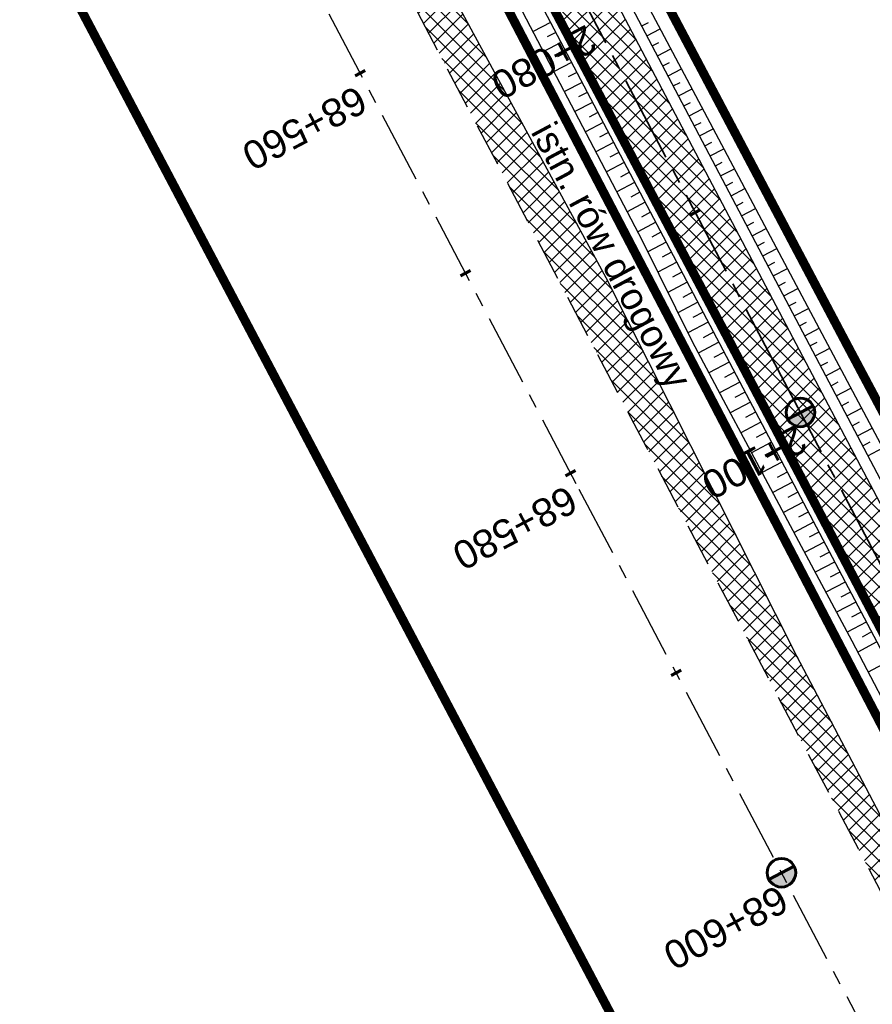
# Model space of a CAD drawing. Header units: metres. Extents: x 7529682 to 7533751, y 5721195 to 5727842.
# Tile 114 of 210: x 7530661 to 7530699, y 5725917 to 5725960. Entities that reach past the tile are written whole.
import ezdxf

# ---------------------------------------------------------------- set-up
doc = ezdxf.new("R2010")
doc.units = ezdxf.units.M
for name, pattern in [('817-dzialki-09-05-04$0$HIDDEN', [0.375, 0.25, -0.125]), ('ACAD_ISO05W100', [33, 24, -3, 0, -3, 0, -3]), ('CENTER', [50.8, 31.75, -6.35, 6.35, -6.35]), ('CENTER2', [28.575, 19.05, -3.175, 3.175, -3.175]), ('HIDDEN', [9.525, 6.35, -3.175])]:
    doc.linetypes.add(name, pattern=pattern)
for name, color, linetype in [('C-DROGI-SYTUACJA', 7, 'Continuous'), ('C-DROGI-SYTUACJA-ETYKIETY', 7, 'Continuous'), ('D-hatch-pobocza', 131, 'Continuous'), ('D-pobocza', 60, 'Continuous'), ('D-rowy', 160, 'Continuous'), ('D-skarpa', 2, 'Continuous'), ('D-skarpa-kreskowanie', 2, 'Continuous')]:
    doc.layers.add(name, color=color, linetype=linetype)
for name, color, linetype, lineweight, true_color in [('D-ewidencja-numery', 7, 'Continuous', 50, 0x40ff00), ('D-hatch-ciag-pieszo-rowerowy', 7, 'Continuous', 13, 0xff9f80), ('D-LR-etap-III', 7, '817-dzialki-09-05-04$0$HIDDEN', 50, 0x00008f)]:
    doc.layers.add(name, color=color, linetype=linetype, lineweight=lineweight, true_color=true_color)
for name, color, linetype, lineweight in [('D-krawędzie', 3, 'Continuous', 30), ('D-obrzeża', 2, 'Continuous', 30), ('D-opisy', 2, 'Continuous', 30), ('D-oś', 10, 'CENTER', 30), ('D-pas-drogowy', 7, 'ACAD_ISO05W100', 50)]:
    doc.layers.add(name, color=color, linetype=linetype, lineweight=lineweight)
doc.layers.add('poprzeczki', color=7, linetype='Continuous', true_color=0x0000c7)
doc.styles.get("Standard").update_dxf_attribs({"font": 'arial.ttf'})
pattern_1 = [(45, (0, 0), (-0.33675960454, 0.33675960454), []), (135, (0, 0), (-0.33675960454, -0.33675960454), [])]

# ---------------------------------------------------------------- blocks, each defined once
blk = doc.blocks.new('kilometraz')
at = {"linetype": 'ByBlock', "lineweight": -2}
blk.add_hatch(color=0, dxfattribs=at).paths.add_polyline_path([(0, -0.28125, 0.41421356), (0.28125, 0, 0.41421356), (0, 0.28125)])
at = {"color": 0, "linetype": 'ByBlock', "lineweight": -2}
blk.add_line((0, 0.28125), (0, -0.28125), dxfattribs=at)
blk.add_circle((0, 0), 0.28125, dxfattribs=at)
blk = doc.blocks.new('AeccTickLine')
at = {"color": 0, "linetype": 'ByBlock', "lineweight": -2}
blk.add_line((0, 1), (0, -1), dxfattribs=at)

msp = doc.modelspace()

# ---------------------------------------------------------------- hatches: boundary and pattern name
at = {"layer": 'D-hatch-ciag-pieszo-rowerowy'}
h = msp.add_hatch(dxfattribs=at)
h.set_pattern_fill('ANSI37', color=256, scale=0.15, style=0)
h.set_pattern_definition(pattern_1)
h.paths.add_polyline_path([(7530664.91, 5726005.014, 0.00515), (7530662.075, 5726010.504), (7530653.608, 5726026.493, -0.00515), (7530650.772, 5726031.983), (7530649.253, 5726035.002), (7530648.136, 5726034.44), (7530649.656, 5726031.421, 0.00515), (7530652.491, 5726025.931), (7530660.958, 5726009.942, -0.00515), (7530663.794, 5726004.452), (7530666.938, 5725998.206), (7530691.541, 5725951.45), (7530692.657, 5725952.013), (7530668.046, 5725998.784)])
h.paths.add_polyline_path([(7530663.794, 5726004.452, 0.00515), (7530660.958, 5726009.942), (7530652.491, 5726025.931, -0.00515), (7530649.656, 5726031.421), (7530648.136, 5726034.44), (7530647.02, 5726033.878), (7530648.54, 5726030.859, 0.00515), (7530651.375, 5726025.369), (7530659.842, 5726009.38, -0.00515), (7530662.677, 5726003.89), (7530665.83, 5725997.628), (7530690.425, 5725950.887), (7530691.541, 5725951.45), (7530666.938, 5725998.206)])
h = msp.add_hatch(dxfattribs=at)
h.set_pattern_fill('ANSI37', color=256, scale=0.15, style=0)
h.set_pattern_definition(pattern_1)
h.paths.add_polyline_path([(7530714.412, 5725910.765), (7530696.206, 5725945.269), (7530692.657, 5725952.013), (7530691.541, 5725951.45), (7530695.1, 5725944.687), (7530713.306, 5725910.181), (7530731.225, 5725876.244), (7530749.941, 5725840.801), (7530759.629, 5725822.461), (7530760.738, 5725823.038), (7530751.046, 5725841.385), (7530732.331, 5725876.827)])
h.paths.add_polyline_path([(7530713.306, 5725910.181), (7530695.1, 5725944.687), (7530691.541, 5725951.45), (7530690.425, 5725950.887), (7530693.994, 5725944.104), (7530712.201, 5725909.598), (7530730.12, 5725875.66), (7530748.836, 5725840.217), (7530758.52, 5725821.884), (7530759.629, 5725822.461), (7530749.941, 5725840.801), (7530731.225, 5725876.244)])
at = {"layer": 'D-hatch-pobocza'}
h = msp.add_hatch(dxfattribs=at)
h.set_pattern_fill('ANSI37', color=256, scale=0.15, style=0)
h.set_pattern_definition(pattern_1)
h.paths.add_polyline_path([(7530720.98, 5725884.44), (7530708.37, 5725908.34), (7530695.8, 5725932.28), (7530687.36, 5725949.02), (7530675.51, 5725970.87), (7530663.29, 5725994.02), (7530649.63, 5726020.19), (7530635.9, 5726046.17), (7530600.685, 5726114.059), (7530599.743, 5726113.515), (7530641.555, 5726032.008), (7530660.961, 5725995.07), (7530689.128, 5725941.54), (7530707.336, 5725907.032), (7530725.256, 5725873.093), (7530743.97, 5725837.654), (7530770.527, 5725787.119), (7530787.864, 5725754.267), (7530809.813, 5725712.702), (7530812.028, 5725712.541), (7530798.84, 5725737.15), (7530787.35, 5725758.8), (7530776.05, 5725780.2), (7530760.43, 5725809.79), (7530749.22, 5725830.63), (7530733.52, 5725861.06)])

# ---------------------------------------------------------------- linework, layer by layer
at = {"layer": 'C-DROGI-SYTUACJA', "color": 10, "linetype": 'CENTER2', "lineweight": 35, "ltscale": 0.2}
msp.add_lwpolyline([(7530599.583, 5726125.774), (7530602.576, 5726120.93, -0.017191), (7530605.987, 5726114.962), (7530626.316, 5726076.364), (7530641.041, 5726048.532), (7530649.656, 5726031.421, 0.00515), (7530652.491, 5726025.931), (7530660.958, 5726009.942, -0.00515), (7530663.794, 5726004.452), (7530663.794, 5726004.452), (7530666.938, 5725998.206), (7530695.1, 5725944.687), (7530713.306, 5725910.181), (7530731.225, 5725876.244), (7530749.941, 5725840.801)], format="xyb", dxfattribs=at)
at = {"layer": 'D-ewidencja-numery', "color": 12, "ltscale": 15, "true_color": 0xc70000}
msp.add_lwpolyline([(7530604.239, 5726124.217), (7530605.847, 5726121.63), (7530608.972, 5726116.164), (7530618.114, 5726097.791), (7530651.213, 5726034.96), (7530670.244, 5725998.611), (7530698.075, 5725945.953), (7530716.506, 5725911.305), (7530735.223, 5725875.667), (7530752.504, 5725842.155)], dxfattribs=at)
at = {"layer": 'D-krawędzie', "linetype": 'HIDDEN', "ltscale": 0.3, "flags": 128}
msp.add_lwpolyline([(7530572.01, 5726166.06), (7530620.381, 5726072.761), (7530641.555, 5726032.008), (7530660.961, 5725995.07), (7530689.128, 5725941.54), (7530707.336, 5725907.032), (7530725.256, 5725873.093), (7530743.97, 5725837.654), (7530770.527, 5725787.119), (7530787.864, 5725754.267), (7530809.898, 5725712.542), (7530824.739, 5725684.389), (7530840.856, 5725653.693), (7530860.675, 5725616.154), (7530865.283, 5725607.394), (7530878.05, 5725583.08), (7530918.172, 5725507.178), (7530950.163, 5725446.305), (7530993.419, 5725364.265), (7531022.766, 5725308.719), (7531053.81, 5725249.872), (7531081.166, 5725197.875), (7531103.902, 5725154.541), (7531128.123, 5725108.448), (7531149.3, 5725068.25), (7531167.38, 5725033.767), (7531197.165, 5724976.988), (7531228.151, 5724918.034), (7531253.153, 5724870.491), (7531286.796, 5724806.654), (7531306.74, 5724768.665), (7531335.094, 5724714.652), (7531357.319, 5724672.439), (7531373.645, 5724641.454), (7531392.162, 5724605.999), (7531418.48, 5724555.853), (7531439.727, 5724515.582), (7531468.399, 5724461.077), (7531491.782, 5724416.528), (7531531.99, 5724339.833), (7531557.227, 5724291.659), (7531569.852, 5724267.577), (7531591.376, 5724226.548), (7531610.004, 5724191.103), (7531616.883, 5724177.999), (7531629.985, 5724153.025), (7531641.007, 5724132.022), (7531664.906, 5724087.617), (7531677.644, 5724064.786), (7531683.112, 5724054.988), (7531686.753, 5724048.18), (7531695.448, 5724031.697), (7531703.749, 5724015.917), (7531709.214, 5724005.514), (7531719.389, 5723986.147), (7531726.295, 5723973), (7531732.741, 5723960.736), (7531735.13, 5723956.19)], dxfattribs=at)
at = {"layer": 'D-LR-etap-III', "ltscale": 10, "flags": 128}
msp.add_lwpolyline([(7531750.474, 5723895.103, 0.4, 0.4, 0), (7531750.505, 5723895.13, 0.4, 0.4, 0), (7531682.71, 5724022.92, 0.4, 0.4, 0), (7531619.177, 5724147.204, 0.4, 0.4, 0), (7531592.309, 5724198.489, 0.4, 0.4, 0), (7531553.264, 5724272.919, 0.4, 0.4, 0), (7531504.02, 5724366.79, 0.4, 0.4, 0), (7531482.09, 5724407.62, 0.4, 0.4, 0), (7531412.35, 5724541.183, 0.4, 0.4, 0), (7531388.464, 5724586.93, 0.4, 0.4, 0), (7531345.12, 5724669.94, 0.4, 0.4, 0), (7531127.66, 5725081.67, 0.4, 0.4, 0), (7531059.253, 5725211.041, 0.4, 0.4, 0), (7531008.007, 5725307.954, 0.4, 0.4, 0), (7530964.182, 5725390.836, 0.4, 0.4, 0), (7530914.557, 5725484.684, 0.4, 0.4, 0), (7530865.243, 5725577.494, 0.4, 0.4, 0), (7530840.085, 5725624.059, 0.4, 0.4, 0), (7530802.56, 5725694.925, 0.4, 0.4, 0), (7530755.54, 5725787.51, 0.4, 0.4, 0), (7530708.718, 5725876.303, 0.4, 0.4, 0), (7530695.12, 5725902.09, 0.4, 0.4, 0), (7530642.914, 5726001.078, 0.4, 0.4, 0), (7530634.935, 5726016.147, 0.4, 0.4, 0), (7530610.82, 5726061.93, 0.4, 0.4, 0), (7530610.82, 5726061.93, 0.4, 0.4, 0), (7530607.21, 5726063.51, 0.4, 0.4, 0), (7530597.42, 5726080.68, 0.4, 0.4, 0), (7530591.16, 5726088.44, 0.4, 0.4, 0), (7530581.28, 5726107.21, 0.4, 0.4, 0), (7530571.29, 5726130.56, 0.4, 0.4, 0), (7530549.555, 5726171.527, 0.4, 0.4, 0), (7530531.014, 5726206.474, 0.4, 0.4, 0), (7530516.461, 5726236.017, 0.4, 0.4, 0), (7530500.799, 5726266.141, 0.4, 0.4, 0), (7530491.35, 5726283.94, 0.4, 0.4, 0), (7530482.4, 5726303.41, 0.4, 0.4, 0), (7530482.4, 5726303.41, 0.4, 0.4, 0), (7530450.41, 5726357.28, 0.4, 0.4, 0), (7530397.759, 5726458.5, 0.4, 0.4, 0), (7530334.708, 5726583.665, 0.4, 0.4, 0), (7530303.939, 5726645.168, 0.4, 0.4, 0), (7530300.51, 5726651.778, 0.4, 0.4, 0), (7530289.214, 5726671.967, 0.4, 0.4, 0), (7530281.54, 5726685.57, 0.4, 0.4, 0), (7530261.371, 5726724.163, 0.4, 0.4, 0), (7530254.03, 5726738.21, 0.4, 0.4, 0), (7530197.22, 5726845.06, 0.4, 0.4, 0), (7530194.71, 5726849.15, 0.4, 0.4, 0), (7530195.92, 5726850.75, 0.4, 0.4, 0), (7530170.547, 5726892.961, 0.4, 0.4, 0), (7530143.175, 5726945.066, 0.4, 0.4, 0), (7530105.06, 5727018.32, 0.4, 0.4, 0), (7530100.06, 5727027.16, 0.4, 0.4, 0), (7530062.319, 5727099.625, 0.4, 0.4, 0), (7530015.379, 5727189.42, 0.4, 0.4, 0), (7529983.208, 5727250.207, 0.4, 0.4, 0), (7529953.284, 5727306.747, 0.4, 0.4, 0), (7529900.671, 5727406.159, 0.4, 0.4, 0), (7529890.63, 5727425.131, 0.4, 0.4, 0), (7529875.155, 5727454.426, 0.4, 0.4, 0), (7529857.56, 5727487.787, 0.4, 0.4, 0), (7529835.194, 5727530.193, 0.4, 0.4, 0), (7529811.741, 5727574.662, 0.4, 0.4, 0), (7529792.102, 5727611.923, 0.4, 0.4, 0), (7529768.066, 5727657.47, 0.4, 0.4, 0), (7529755.211, 5727682.131, 0.4, 0.4, 0), (7529753.31, 5727681.13, 0.4, 0.4, 0), (7529739.21, 5727707.77, 0.4, 0.4, 0), (7529735.395, 5727711.252, 0.4, 0.4, 0), (7529725.42, 5727730.2, 0.4, 0.4, 0), (7529723.55, 5727729.88, 0.4, 0.4, 0), (7529695.567, 5727782.932, 0.4, 0.4, 0), (7529717.68, 5727794.024, 0.4, 0.4, 0), (7529736.275, 5727758.647, 0.4, 0.4, 0), (7529736.275, 5727758.647, 0.4, 0.4, 0), (7529744.511, 5727750.406, 0.4, 0.4, 0), (7529744.511, 5727750.406, 0.4, 0.4, 0), (7529750.283, 5727738.55, 0.4, 0.4, 0), (7529777.109, 5727687.569, 0.4, 0.4, 0), (7529796.515, 5727651.33, 0.4, 0.4, 0), (7529814.938, 5727616.793, 0.4, 0.4, 0), (7529839.007, 5727572.304, 0.4, 0.4, 0), (7529860.618, 5727532.509, 0.4, 0.4, 0), (7529882.349, 5727491.504, 0.4, 0.4, 0), (7529904.865, 5727449.096, 0.4, 0.4, 0), (7529920.747, 5727418.885, 0.4, 0.4, 0), (7529946.677, 5727368.547, 0.4, 0.4, 0), (7529972.025, 5727320.573, 0.4, 0.4, 0), (7529987.74, 5727290.153, 0.4, 0.4, 0), (7529996.497, 5727273.662, 0.4, 0.4, 0), (7530017.541, 5727234.203, 0.4, 0.4, 0), (7530033.054, 5727204.864, 0.4, 0.4, 0), (7530051.623, 5727170.223, 0.4, 0.4, 0), (7530069.277, 5727137.016, 0.4, 0.4, 0), (7530089.385, 5727097.534, 0.4, 0.4, 0), (7530109.713, 5727060.747, 0.4, 0.4, 0), (7530136.77, 5727011.64, 0.4, 0.4, 0), (7530162.447, 5726962.744, 0.4, 0.4, 0), (7530187.674, 5726916.992, 0.4, 0.4, 0), (7530207.821, 5726879.335, 0.4, 0.4, 0), (7530230.626, 5726834.519, 0.4, 0.4, 0), (7530262.288, 5726776.618, 0.4, 0.4, 0), (7530277.51, 5726760.213, 0.4, 0.4, 0), (7530286.037, 5726744.107, 0.4, 0.4, 0), (7530288.097, 5726735.884, 0.4, 0.4, 0), (7530290.394, 5726725.047, 0.4, 0.4, 0), (7530296.177, 5726713.583, 0.4, 0.4, 0), (7530302.726, 5726701.182, 0.4, 0.4, 0), (7530325.685, 5726657.466, 0.4, 0.4, 0), (7530343.244, 5726623.649, 0.4, 0.4, 0), (7530360.23, 5726591.747, 0.4, 0.4, 0), (7530383.209, 5726548.059, 0.4, 0.4, 0), (7530406.018, 5726503.606, 0.4, 0.4, 0), (7530427.465, 5726462.62, 0.4, 0.4, 0), (7530447.928, 5726424.388, 0.4, 0.4, 0), (7530471.127, 5726379.921, 0.4, 0.4, 0), (7530490.501, 5726343.033, 0.4, 0.4, 0), (7530509.499, 5726306.733, 0.4, 0.4, 0), (7530529.89, 5726267.244, 0.4, 0.4, 0), (7530543.852, 5726238.99, 0.4, 0.4, 0), (7530554.809, 5726218.944, 0.4, 0.4, 0), (7530559.027, 5726212.223, 0.4, 0.4, 0), (7530563.061, 5726206.41, 0.4, 0.4, 0), (7530566.934, 5726200.464, 0.4, 0.4, 0), (7530569.771, 5726194.902, 0.4, 0.4, 0), (7530571.473, 5726191.282, 0.4, 0.4, 0), (7530572.839, 5726188.025, 0.4, 0.4, 0), (7530575.295, 5726182.035, 0.4, 0.4, 0), (7530579.737, 5726173.306, 0.4, 0.4, 0), (7530583.3, 5726167.41, 0.4, 0.4, 0), (7530593.4, 5726163.33, 0.4, 0.4, 0), (7530598.618, 5726155.264, 0.4, 0.4, 0), (7530608.258, 5726140.497, 0.4, 0.4, 0), (7530603.27, 5726136.83, 0.4, 0.4, 0), (7530606.53, 5726131.84, 0.4, 0.4, 0), (7530604.239, 5726124.217, 0.4, 0.4, 0), (7530605.847, 5726121.63, 0.4, 0.4, 0), (7530608.972, 5726116.164, 0.4, 0.4, 0), (7530618.114, 5726097.791, 0.4, 0.4, 0), (7530651.213, 5726034.96, 0.4, 0.4, 0), (7530670.244, 5725998.611, 0.4, 0.4, 0), (7530698.075, 5725945.953, 0.4, 0.4, 0), (7530716.506, 5725911.305, 0.4, 0.4, 0), (7530735.223, 5725875.667, 0.4, 0.4, 0), (7530752.504, 5725842.155, 0.4, 0.4, 0), (7530778.311, 5725793.501, 0.4, 0.4, 0), (7530797.5, 5725756.382, 0.4, 0.4, 0), (7530812.519, 5725728.289, 0.4, 0.4, 0), (7530820.039, 5725713.16, 0.4, 0.4, 0), (7530822.422, 5725710.194, 0.4, 0.4, 0), (7530833.155, 5725688.801, 0.4, 0.4, 0), (7530849.629, 5725656.159, 0.4, 0.4, 0), (7530867.983, 5725621.964, 0.4, 0.4, 0), (7530872.63, 5725612.888, 0.4, 0.4, 0), (7530880.354, 5725597.595, 0.4, 0.4, 0), (7530883.839, 5725593.389, 0.4, 0.4, 0), (7530891.782, 5725587.763, 0.4, 0.4, 0), (7530895.039, 5725584.281, 0.4, 0.4, 0), (7530897.034, 5725580.941, 0.4, 0.4, 0), (7530900.952, 5725579.946, 0.4, 0.4, 0), (7530904.81, 5725571.977, 0.4, 0.4, 0), (7530903.682, 5725568.566, 0.4, 0.4, 0), (7530908.901, 5725558.845, 0.4, 0.4, 0), (7530910.252, 5725545.672, 0.4, 0.4, 0), (7530912.873, 5725538.646, 0.4, 0.4, 0), (7530945.278, 5725478.464, 0.4, 0.4, 0), (7530959.692, 5725450.246, 0.4, 0.4, 0), (7531002.827, 5725368.192, 0.4, 0.4, 0), (7531044.704, 5725290.314, 0.4, 0.4, 0), (7531064.099, 5725253.213, 0.4, 0.4, 0), (7531083.01, 5725216.678, 0.4, 0.4, 0), (7531113.013, 5725158.466, 0.4, 0.4, 0), (7531137.364, 5725113.071, 0.4, 0.4, 0), (7531150.831, 5725086.712, 0.4, 0.4, 0), (7531159.746, 5725076.641, 0.4, 0.4, 0), (7531166.31, 5725074.58, 0.4, 0.4, 0), (7531172.29, 5725062.58, 0.4, 0.4, 0), (7531170.59, 5725055.606, 0.4, 0.4, 0), (7531173.733, 5725044.081, 0.4, 0.4, 0), (7531215.342, 5724964.86, 0.4, 0.4, 0), (7531238.054, 5724921.685, 0.4, 0.4, 0), (7531262.39, 5724875.283, 0.4, 0.4, 0), (7531295.587, 5724811.266, 0.4, 0.4, 0), (7531348.488, 5724712.363, 0.4, 0.4, 0), (7531363.741, 5724682.684, 0.4, 0.4, 0), (7531366.987, 5724675.865, 0.4, 0.4, 0), (7531382.541, 5724646.111, 0.4, 0.4, 0), (7531401.299, 5724610.875, 0.4, 0.4, 0), (7531428.965, 5724558.862, 0.4, 0.4, 0), (7531449.111, 5724520.398, 0.4, 0.4, 0), (7531477.293, 5724465.831, 0.4, 0.4, 0), (7531500.996, 5724421.113, 0.4, 0.4, 0), (7531512.122, 5724400.549, 0.4, 0.4, 0), (7531513.782, 5724396.757, 0.4, 0.4, 0), (7531526.32, 5724379.39, 0.4, 0.4, 0), (7531566.784, 5724302.736, 0.4, 0.4, 0), (7531612.277, 5724225.61, 0.4, 0.4, 0), (7531620.493, 5724210.548, 0.4, 0.4, 0), (7531631.578, 5724196.258, 0.4, 0.4, 0), (7531653.484, 5724152.434, 0.4, 0.4, 0), (7531661.151, 5724128.494, 0.4, 0.4, 0), (7531673.881, 5724101.186, 0.4, 0.4, 0), (7531684.691, 5724081.184, 0.4, 0.4, 0), (7531699.212, 5724051.17, 0.4, 0.4, 0), (7531704.034, 5724040.584, 0.4, 0.4, 0), (7531704.034, 5724040.584, 0.4, 0.4, 0), (7531703.913, 5724037.17, 0.4, 0.4, 0), (7531736.42, 5723969.232, 0.4, 0.4, 0), (7531738.285, 5723967.699, 0.4, 0.4, 0), (7531742.181, 5723962.346, 0.4, 0.4, 0), (7531744.286, 5723958.616, 0.4, 0.4, 0), (7531755.393, 5723944.193, 0.4, 0.4, 0), (7531758.69, 5723936.76, 0.4, 0.4, 0), (7531780.08, 5723929.25, 0.4, 0.4, 0), (7531792.612, 5723906.338, 0.4, 0.4, 0), (7531792.612, 5723906.338, 0.4, 0.4, 0), (7531756.962, 5723883.055, 0.4, 0.4, 0), (7531750.46, 5723895.13, 0.4, 0.4, 0), (7531750.46, 5723895.13, 0, 0, 0)], format="xyseb", dxfattribs=at)
at = {"layer": 'D-obrzeża'}
for points in [[(7530816.72, 5725716.019), (7530808.345, 5725732.528, 0.004099), (7530806.084, 5725736.896), (7530794.941, 5725757.997), (7530777.714, 5725790.903), (7530751.046, 5725841.385), (7530732.331, 5725876.827), (7530714.412, 5725910.765), (7530696.206, 5725945.269), (7530668.046, 5725998.784), (7530664.91, 5726005.014, 0.00515), (7530662.075, 5726010.504), (7530653.608, 5726026.493, -0.00515), (7530650.772, 5726031.983), (7530642.155, 5726049.099), (7530627.426, 5726076.939), (7530607.073, 5726115.582, 0.017191), (7530603.662, 5726121.551), (7530600.461, 5726126.731, -0.223174), (7530600.17, 5726129.266), (7530602.624, 5726136.556), (7530601.532, 5726138.658)], [(7530597.423, 5726127.912, 0.123992), (7530598.087, 5726125.817), (7530601.49, 5726120.31, -0.017191), (7530604.901, 5726114.341), (7530625.206, 5726075.789), (7530639.927, 5726047.965), (7530648.54, 5726030.859, 0.00515), (7530651.375, 5726025.369), (7530659.842, 5726009.38, -0.00515), (7530662.677, 5726003.89), (7530665.83, 5725997.628), (7530693.994, 5725944.104), (7530712.201, 5725909.598), (7530730.12, 5725875.66), (7530748.836, 5725840.217), (7530775.501, 5725789.739), (7530792.729, 5725756.833), (7530803.873, 5725735.729, -0.004099), (7530806.134, 5725731.361), (7530819.007, 5725705.983)]]:
    msp.add_lwpolyline(points, format="xyb", dxfattribs=at)
at = {"layer": 'D-oś', "ltscale": 0.1}
msp.add_lwpolyline([(7530915.075, 5725505.546), (7530874.954, 5725581.449), (7530862.185, 5725605.765), (7530857.579, 5725614.523), (7530837.759, 5725652.063), (7530821.642, 5725682.76), (7530806.803, 5725710.907), (7530784.769, 5725752.633), (7530767.43, 5725785.489), (7530740.873, 5725836.023), (7530722.161, 5725871.458), (7530704.24, 5725905.399), (7530686.032, 5725939.909), (7530657.862, 5725993.442), (7530638.453, 5726030.387), (7530594.845, 5726110.895), (7530594.845, 5726110.895), (7530594.845, 5726110.895), (7530540.21, 5726214.45)], dxfattribs=at)
at = {"layer": 'D-pas-drogowy', "ltscale": 0.2, "flags": 128}
msp.add_lwpolyline([(7531633.019, 5724182.834, 0.4, 0.4, 0), (7531617.559, 5724211.608, 0.4, 0.4, 0), (7531566.784, 5724302.736, 0.4, 0.4, 0), (7531538.419, 5724356.47, 0.4, 0.4, 0), (7531526.32, 5724379.39, 0.4, 0.4, 0), (7531516.102, 5724393.607, 0.4, 0.4, 0.001485), (7531513.78, 5724396.838, 0.4, 0.4, 0), (7531501.87, 5724413.41, 0.4, 0.4, 0), (7531474.926, 5724464.508, 0.4, 0.4, 0), (7531446.2, 5724518.992, 0.4, 0.4, 0), (7531424.962, 5724559.262, 0.4, 0.4, 0), (7531398.444, 5724609.566, 0.4, 0.4, 0), (7531379.647, 5724645.216, 0.4, 0.4, 0), (7531365.23, 5724672.56, 0.4, 0.4, 0), (7531341.306, 5724717.915, 0.4, 0.4, 0), (7531312.9, 5724771.789, 0.4, 0.4, 0), (7531292.591, 5724810.307, 0.4, 0.4, 0), (7531259.392, 5724873.271, 0.4, 0.4, 0), (7531233.74, 5724921.923, 0.4, 0.4, 0), (7531203.073, 5724980.092, 0.4, 0.4, 0), (7531173.471, 5725036.225, 0.4, 0.4, 0), (7531168.27, 5725046.09, 0.4, 0.4, 0), (7531172.29, 5725062.58, 0.4, 0.4, 0), (7531166.31, 5725074.58, 0.4, 0.4, 0), (7531150.32, 5725079.6, 0.4, 0.4, 0), (7531141.5, 5725096.43, 0.4, 0.4, 0), (7531109.312, 5725157.814, 0.4, 0.4, 0), (7531086.641, 5725201.048, 0.4, 0.4, 0), (7531059.198, 5725253.384, 0.4, 0.4, 0), (7531028.207, 5725312.489, 0.4, 0.4, 0), (7530999.105, 5725367.99, 0.4, 0.4, 0), (7530956.248, 5725449.725, 0.4, 0.4, 0), (7530924.398, 5725510.464, 0.4, 0.4, 0), (7530897.51, 5725561.74, 0.4, 0.4, 0), (7530894.46, 5725566.14, 0.4, 0.4, 0), (7530892.16, 5725570.49, 0.4, 0.4, 0), (7530869.363, 5725613.307, 0.4, 0.4, 0), (7530861.694, 5725627.705, 0.4, 0.4, 0), (7530852.74, 5725644.52, 0.4, 0.4, 0), (7530831.51, 5725684.2, 0.4, 0.4, 0), (7530811.13, 5725722.52, 0.4, 0.4, 0), (7530792.348, 5725757.941, 0.4, 0.4, 0), (7530768.03, 5725803.8, 0.4, 0.4, 0), (7530748.769, 5725840.179, 0.4, 0.4, 0), (7530727.7, 5725879.97, 0.4, 0.4, 0), (7530712.098, 5725909.545, 0.4, 0.4, 0), (7530693.644, 5725944.645, 0.4, 0.4, 0), (7530665.702, 5725997.539, 0.4, 0.4, 0), (7530641.76, 5726042.88, 0.4, 0.4, 0), (7530616.5, 5726091.48, 0.4, 0.4, 0), (7530604.628, 5726114.32, 0.4, 0.4, -0.007763), (7530602.5, 5726118.43, 0.4, 0.4, 0), (7530603.992, 5726123.395, 0.4, 0.4, 0), (7530606.53, 5726131.84, 0.4, 0.4, 0), (7530603.27, 5726136.83, 0.4, 0.4, 0), (7530593.776, 5726151.369, 0.4, 0.4, 0), (7530590.203, 5726156.84, 0.4, 0.4, 0), (7530583.3, 5726167.41, 0.4, 0.4, 0), (7530580.578, 5726170.428, 0.4, 0.4, 0), (7530575.85, 5726175.67, 0.4, 0.4, 0), (7530569.01, 5726186.66, 0.4, 0.4, 0), (7530562.555, 5726199.189, 0.4, 0.4, 0), (7530555.67, 5726211.39, 0.4, 0.4, 0), (7530548.29, 5726224.23, 0.4, 0.4, 0), (7530540.58, 5726237.71, 0.4, 0.4, 0), (7530532.68, 5726252.65, 0.4, 0.4, 0), (7530524.06, 5726269.35, 0.4, 0.4, 0), (7530502.82, 5726309.91, 0.4, 0.4, 0), (7530488.83, 5726336.63, 0.4, 0.4, 0), (7530466.03, 5726380.16, 0.4, 0.4, 0), (7530438.47, 5726432.77, 0.4, 0.4, 0), (7530424.53, 5726459.09, 0.4, 0.4, 0), (7530401.63, 5726502.97, 0.4, 0.4, 0), (7530383.38, 5726538.06, 0.4, 0.4, 0), (7530353.97, 5726593.52, 0.4, 0.4, 0), (7530338.47, 5726622.74, 0.4, 0.4, 0), (7530322.01, 5726653.88, 0.4, 0.4, 0), (7530297.54, 5726700.33, 0.4, 0.4, 0), (7530287.38, 5726719.6, 0.4, 0.4, 0), (7530285.95, 5726722.316, 0.4, 0.4, 0), (7530280.26, 5726733.12, 0.4, 0.4, 0), (7530266.73, 5726758.74, 0.4, 0.4, 0), (7530260.42, 5726770.47, 0.4, 0.4, 0), (7530253.25, 5726783.82, 0.4, 0.4, 0), (7530244.95, 5726799.33, 0.4, 0.4, 0), (7530239.39, 5726808.49, 0.4, 0.4, 0), (7530238.29, 5726807.9, 0.4, 0.4, 0), (7530218.11, 5726850.67, 0.4, 0.4, 0), (7530175.907, 5726928.168, 0.4, 0.4, 0), (7530096.68, 5727076.15, 0.4, 0.4, 0), (7530094.68, 5727079.89, 0.4, 0.4, 0), (7530064.597, 5727135.523, 0.4, 0.4, 0), (7530046.731, 5727168.892, 0.4, 0.4, 0), (7530025.803, 5727208.461, 0.4, 0.4, 0), (7530012.847, 5727232.979, 0.4, 0.4, 0), (7529994.15, 5727268.45, 0.4, 0.4, 0), (7529981.671, 5727291.93, 0.4, 0.4, 0), (7529949.89, 5727351.73, 0.4, 0.4, 0), (7529924.75, 5727399.03, 0.4, 0.4, 0), (7529915.516, 5727417.1, 0.4, 0.4, 0), (7529885.83, 5727475.19, 0.4, 0.4, 0), (7529862.56, 5727519.97, 0.4, 0.4, 0), (7529852.985, 5727538.191, 0.4, 0.4, 0), (7529836.513, 5727569.511, 0.4, 0.4, 0), (7529815.369, 5727609.141, 0.4, 0.4, 0), (7529792.795, 5727651.247, 0.4, 0.4, 0), (7529774.199, 5727685.858, 0.4, 0.4, 0), (7529746.966, 5727736.059, 0.4, 0.4, 0), (7529733.92, 5727757.62, 0.4, 0.4, 0), (7529708.607, 5727806.389, 0.4, 0.4, 0), (7529688.492, 5727796.345, 0.4, 0.4, 0), (7529723.55, 5727729.88, 0.4, 0.4, 0), (7529725.42, 5727730.2, 0.4, 0.4, 0), (7529735.38, 5727711.28, 0.4, 0.4, 0), (7529739.21, 5727707.77, 0.4, 0.4, 0), (7529753.31, 5727681.13, 0.4, 0.4, 0), (7529755.178, 5727682.114, 0.4, 0.4, 0), (7529792.102, 5727611.923, 0.4, 0.4, 0), (7529811.741, 5727574.662, 0.4, 0.4, 0), (7529835.194, 5727530.193, 0.4, 0.4, 0), (7529857.56, 5727487.787, 0.4, 0.4, 0), (7529875.155, 5727454.426, 0.4, 0.4, 0), (7529890.63, 5727425.131, 0.4, 0.4, 0), (7529900.671, 5727406.159, 0.4, 0.4, 0), (7529953.284, 5727306.747, 0.4, 0.4, 0), (7529983.208, 5727250.207, 0.4, 0.4, 0), (7530015.379, 5727189.42, 0.4, 0.4, 0), (7530062.319, 5727099.625, 0.4, 0.4, 0), (7530100.06, 5727027.16, 0.4, 0.4, 0), (7530105.06, 5727018.32, 0.4, 0.4, 0), (7530143.175, 5726945.066, 0.4, 0.4, 0), (7530170.547, 5726892.961, 0.4, 0.4, 0), (7530195.92, 5726850.75, 0.4, 0.4, 0), (7530194.71, 5726849.15, 0.4, 0.4, 0), (7530197.22, 5726845.06, 0.4, 0.4, 0), (7530254.03, 5726738.21, 0.4, 0.4, 0), (7530261.371, 5726724.163, 0.4, 0.4, 0), (7530281.54, 5726685.57, 0.4, 0.4, 0), (7530289.214, 5726671.967, 0.4, 0.4, 0), (7530300.51, 5726651.778, 0.4, 0.4, 0), (7530303.939, 5726645.168, 0.4, 0.4, 0), (7530334.708, 5726583.665, 0.4, 0.4, 0), (7530397.759, 5726458.5, 0.4, 0.4, 0), (7530450.41, 5726357.28, 0.4, 0.4, 0), (7530482.4, 5726303.41, 0.4, 0.4, 0), (7530483.688, 5726301.003, 0.4, 0.4, 0), (7530491.35, 5726283.94, 0.4, 0.4, 0), (7530512.67, 5726243.78, 0.4, 0.4, 0), (7530529.43, 5726209.46, 0.4, 0.4, 0), (7530571.29, 5726130.56, 0.4, 0.4, 0), (7530581.28, 5726107.21, 0.4, 0.4, 0), (7530591.16, 5726088.44, 0.4, 0.4, 0), (7530597.42, 5726080.68, 0.4, 0.4, 0), (7530607.21, 5726063.51, 0.4, 0.4, 0), (7530610.82, 5726061.93, 0.4, 0.4, 0), (7530634.935, 5726016.147, 0.4, 0.4, 0), (7530642.914, 5726001.078, 0.4, 0.4, 0), (7530695.12, 5725902.09, 0.4, 0.4, 0), (7530708.718, 5725876.303, 0.4, 0.4, 0), (7530755.54, 5725787.51, 0.4, 0.4, 0), (7530802.56, 5725694.925, 0.4, 0.4, 0), (7530840.085, 5725624.059, 0.4, 0.4, 0), (7530865.243, 5725577.494, 0.4, 0.4, 0), (7530914.557, 5725484.684, 0.4, 0.4, 0), (7530964.182, 5725390.836, 0.4, 0.4, 0), (7531008.007, 5725307.954, 0.4, 0.4, 0), (7531059.253, 5725211.041, 0.4, 0.4, 0), (7531127.66, 5725081.67, 0.4, 0.4, 0), (7531345.12, 5724669.94, 0.4, 0.4, 0), (7531388.464, 5724586.93, 0.4, 0.4, 0), (7531412.35, 5724541.183, 0.4, 0.4, 0), (7531482.09, 5724407.62, 0.4, 0.4, 0), (7531504.02, 5724366.79, 0.4, 0.4, 0), (7531519.374, 5724337.52, 0.4, 0.4, 0), (7531563.749, 5724252.932, 0.4, 0.4, 0), (7531602.175, 5724179.681, 0.4, 0.4, 0), (7531619.177, 5724147.204, 0.4, 0.4, 0), (7531625.038, 5724135.635, 0.4, 0.4, 0), (7531656.796, 5724073.316, 0.4, 0.4, 0), (7531675.12, 5724037.36, 0.4, 0.4, 0), (7531682.71, 5724022.92, 0.4, 0.4, 0), (7531705.565, 5723979.811, 0.4, 0.4, 0), (7531736.606, 5723921.262, 0.4, 0.4, 0), (7531750.46, 5723895.13, 0.4, 0.4, 0), (7531740.77, 5723886.56, 0.4, 0.4, 0), (7531732.86, 5723885, 0.4, 0.4, 0), (7531722.18, 5723887.77, 0.4, 0.4, 0), (7531729.87, 5723862.17, 0.4, 0.4, 0), (7531742.92, 5723861.93, 0.4, 0.4, 0), (7531763.71, 5723859.52, 0.4, 0.4, 0), (7531768.42, 5723854.12, 0.4, 0.4, 0), (7531787.42, 5723817.97, 0.4, 0.4, 0), (7531795.57, 5723809.82, 0.4, 0.4, 0), (7531816.347, 5723819.85, 0.4, 0.4, 0), (7531816.347, 5723819.85, 0.4, 0.4, 0), (7531805.06, 5723843.23, 0.4, 0.4, 0), (7531803.61, 5723886.23, 0.4, 0.4, 0), (7531803.61, 5723886.23, 0.4, 0.4, 0), (7531780.08, 5723929.25, 0.4, 0.4, 0), (7531758.69, 5723936.76, 0.4, 0.4, 0), (7531749.359, 5723946.412, 0.4, 0.4, 0), (7531742.71, 5723953.29, 0.4, 0.4, 0), (7531735.177, 5723967.878, 0.4, 0.4, 0), (7531722.37, 5723992.68, 0.4, 0.4, 0), (7531705.042, 5724030.886, 0.4, 0.4, 0), (7531699.47, 5724043.17, 0.4, 0.4, 0), (7531692.69, 5724058.11, 0.4, 0.4, 0), (7531679.672, 5724084.017, 0.4, 0.4, 0), (7531674.55, 5724094.21, 0.4, 0.4, 0), (7531666.633, 5724114.003, 0.4, 0.4, 0), (7531649, 5724153.82, 0.4, 0.4, 0), (7531641.49, 5724149.34, 0.4, 0.4, 0), (7531626.04, 5724179.34, 0.4, 0.4, 0), (7531633.03, 5724182.84, 0, 0, 0)], format="xyseb", dxfattribs=at)
at = {"layer": 'D-pobocza'}
for points in [[(7530817.069, 5725716.434), (7530808.787, 5725732.762, 0.004099), (7530806.526, 5725737.13), (7530795.384, 5725758.23), (7530778.156, 5725791.136), (7530751.489, 5725841.618), (7530732.773, 5725877.061), (7530714.854, 5725910.998), (7530696.648, 5725945.502), (7530668.49, 5725999.015), (7530665.357, 5726005.239, 0.00515), (7530662.521, 5726010.729), (7530654.054, 5726026.718, -0.00515), (7530651.219, 5726032.208), (7530642.601, 5726049.326), (7530627.87, 5726077.169), (7530607.515, 5726115.815, 0.017191), (7530604.087, 5726121.814), (7530600.886, 5726126.994, -0.095206), (7530600.551, 5726127.876)], [(7530602.007, 5726118.49, -0.012618), (7530604.459, 5726114.108), (7530624.762, 5726075.559), (7530639.482, 5726047.738), (7530648.093, 5726030.634, 0.00515), (7530650.928, 5726025.144), (7530659.395, 5726009.155, -0.00515), (7530662.231, 5726003.665), (7530665.386, 5725997.397), (7530693.552, 5725943.871), (7530711.758, 5725909.365), (7530729.678, 5725875.427), (7530748.394, 5725839.984), (7530775.058, 5725789.507), (7530792.286, 5725756.601), (7530803.431, 5725735.496, -0.004099), (7530805.692, 5725731.127), (7530814.621, 5725713.526)]]:
    msp.add_lwpolyline(points, format="xyb", dxfattribs=at)
msp.add_lwpolyline([(7530798.84, 5725737.15), (7530787.35, 5725758.8), (7530776.05, 5725780.2), (7530760.43, 5725809.79), (7530749.22, 5725830.63), (7530733.52, 5725861.06), (7530720.98, 5725884.44), (7530708.37, 5725908.34), (7530695.8, 5725932.28), (7530687.36, 5725949.02), (7530675.51, 5725970.87), (7530663.29, 5725994.02), (7530649.63, 5726020.19), (7530635.9, 5726046.17), (7530600.685, 5726114.059), (7530599.743, 5726113.515)], dxfattribs=at)
at = {"layer": 'D-rowy', "linetype": 'HIDDEN', "ltscale": 0.1, "const_width": 0.4, "flags": 128}
msp.add_lwpolyline([(7530741.879, 5725849.304), (7530727.419, 5725876.297), (7530718.298, 5725893.381), (7530703.13, 5725922.342), (7530687.044, 5725953.183), (7530665.695, 5725994.035), (7530637.776, 5726046.651), (7530624.725, 5726071.229)], dxfattribs=at)
at = {"layer": 'D-skarpa', "linetype": 'Continuous'}
msp.add_lwpolyline([(7530670.097, 5725997.265), (7530676.997, 5725983.946), (7530679.329, 5725979.523), (7530686.426, 5725966.307), (7530688.77, 5725961.891), (7530697.287, 5725945.837), (7530698.144, 5725944.227), (7530715.608, 5725911.396), (7530716.93, 5725908.913), (7530719.27, 5725904.494), (7530721.6, 5725900.07), (7530723.966, 5725895.666), (7530726.301, 5725891.244), (7530728.579, 5725886.793), (7530730.652, 5725882.909, -0.007251), (7530733.053, 5725878.31), (7530733.491, 5725877.44), (7530735.487, 5725873.478), (7530739.985, 5725864.545, -0.009506), (7530747.045, 5725851.31), (7530748.739, 5725847.871), (7530749.258, 5725846.824)], format="xyb", dxfattribs=at)
msp.add_lwpolyline([(7530665.588, 5725994.892), (7530670.211, 5725986.025), (7530672.598, 5725981.631), (7530677.441, 5725972.879), (7530679.717, 5725968.427), (7530682, 5725963.978), (7530688.951, 5725950.686), (7530691.165, 5725946.201), (7530692.654, 5725943.4), (7530693.517, 5725941.785), (7530695.874, 5725937.376), (7530698.226, 5725932.963), (7530702.868, 5725924.106)], dxfattribs=at)
at = {"layer": 'D-skarpa-kreskowanie', "linetype": 'Continuous'}
for p, q in [((7530684.889, 5725960.334, 107.411), (7530684.118, 5725959.928, 106.83)), ((7530688.928, 5725960.175, 107.548), (7530689.222, 5725960.33, 107.326)), ((7530685.122, 5725959.891, 107.412), (7530684.736, 5725959.688, 107.122)), ((7530689.16, 5725959.732, 107.549), (7530689.751, 5725960.043, 107.105)), ((7530685.355, 5725959.449, 107.414), (7530684.581, 5725959.042, 106.832)), ((7530689.393, 5725959.29, 107.551), (7530689.689, 5725959.446, 107.328)), ((7530685.587, 5725959.006, 107.416), (7530685.2, 5725958.803, 107.124)), ((7530689.626, 5725958.847, 107.553), (7530690.219, 5725959.16, 107.106)), ((7530685.82, 5725958.564, 107.417), (7530685.045, 5725958.156, 106.833)), ((7530689.859, 5725958.405, 107.554), (7530690.156, 5725958.561, 107.33)), ((7530686.053, 5725958.121, 107.419), (7530685.665, 5725957.917, 107.127)), ((7530690.092, 5725957.962, 107.556), (7530690.688, 5725958.276, 107.107)), ((7530686.286, 5725957.679, 107.421), (7530685.508, 5725957.27, 106.835)), ((7530690.325, 5725957.52, 107.558), (7530690.623, 5725957.677, 107.332)), ((7530686.519, 5725957.236, 107.422), (7530686.129, 5725957.032, 107.129)), ((7530690.557, 5725957.077, 107.559), (7530691.157, 5725957.393, 107.108)), ((7530686.752, 5725956.794, 107.424), (7530685.972, 5725956.384, 106.836)), ((7530690.79, 5725956.635, 107.561), (7530691.091, 5725956.793, 107.335)), ((7530686.984, 5725956.352, 107.426), (7530686.594, 5725956.146, 107.132)), ((7530691.023, 5725956.193, 107.563), (7530691.625, 5725956.509, 107.109)), ((7530687.217, 5725955.909, 107.427), (7530686.435, 5725955.497, 106.838)), ((7530691.256, 5725955.75, 107.564), (7530691.558, 5725955.909, 107.337)), ((7530687.45, 5725955.467, 107.429), (7530687.058, 5725955.26, 107.134)), ((7530691.489, 5725955.308, 107.566), (7530692.094, 5725955.626, 107.11)), ((7530687.683, 5725955.024, 107.431), (7530686.898, 5725954.611, 106.84)), ((7530691.722, 5725954.865, 107.568), (7530692.025, 5725955.025, 107.339)), ((7530687.916, 5725954.582, 107.432), (7530687.523, 5725954.375, 107.137)), ((7530691.954, 5725954.423, 107.569), (7530692.563, 5725954.743, 107.111)), ((7530688.149, 5725954.139, 107.434), (7530687.362, 5725953.725, 106.841)), ((7530692.187, 5725953.98, 107.571), (7530692.492, 5725954.141, 107.341)), ((7530688.381, 5725953.697, 107.436), (7530687.987, 5725953.489, 107.139)), ((7530692.42, 5725953.538, 107.573), (7530693.031, 5725953.859, 107.112)), ((7530688.614, 5725953.254, 107.437), (7530687.825, 5725952.839, 106.843)), ((7530692.653, 5725953.095, 107.574), (7530692.959, 5725953.256, 107.343)), ((7530688.847, 5725952.812, 107.439), (7530688.452, 5725952.604, 107.141)), ((7530692.886, 5725952.653, 107.576), (7530693.5, 5725952.976, 107.113)), ((7530689.08, 5725952.369, 107.441), (7530688.289, 5725951.953, 106.845)), ((7530693.119, 5725952.21, 107.578), (7530693.426, 5725952.372, 107.346)), ((7530689.313, 5725951.927, 107.442), (7530688.917, 5725951.718, 107.144)), ((7530693.351, 5725951.768, 107.579), (7530693.969, 5725952.092, 107.114)), ((7530689.546, 5725951.484, 107.444), (7530688.752, 5725951.067, 106.846)), ((7530693.584, 5725951.325, 107.581), (7530693.894, 5725951.488, 107.348)), ((7530689.778, 5725951.042, 107.446), (7530689.38, 5725950.832, 107.146)), ((7530693.817, 5725950.883, 107.583), (7530694.437, 5725951.209, 107.115)), ((7530690.011, 5725950.599, 107.447), (7530689.204, 5725950.174, 106.839)), ((7530694.05, 5725950.44, 107.584), (7530694.361, 5725950.604, 107.35)), ((7530690.244, 5725950.157, 107.449), (7530689.835, 5725949.941, 107.141)), ((7530694.283, 5725949.998, 107.586), (7530694.906, 5725950.326, 107.116)), ((7530690.477, 5725949.714, 107.451), (7530689.646, 5725949.277, 106.825)), ((7530694.516, 5725949.555, 107.588), (7530694.828, 5725949.72, 107.352)), ((7530690.71, 5725949.272, 107.452), (7530690.289, 5725949.05, 107.135)), ((7530694.748, 5725949.113, 107.589), (7530695.375, 5725949.442, 107.117)), ((7530690.943, 5725948.829, 107.454), (7530690.089, 5725948.38, 106.811)), ((7530694.981, 5725948.67, 107.591), (7530695.295, 5725948.835, 107.354)), ((7530691.175, 5725948.387, 107.456), (7530690.743, 5725948.159, 107.13)), ((7530695.214, 5725948.228, 107.593), (7530695.843, 5725948.559, 107.119)), ((7530691.408, 5725947.944, 107.457), (7530690.532, 5725947.483, 106.797)), ((7530695.447, 5725947.785, 107.594), (7530695.762, 5725947.951, 107.357)), ((7530691.641, 5725947.502, 107.459), (7530691.197, 5725947.268, 107.125)), ((7530695.68, 5725947.343, 107.596), (7530696.312, 5725947.676, 107.12)), ((7530695.913, 5725946.9, 107.598), (7530696.229, 5725947.067, 107.359)), ((7530691.874, 5725947.059, 107.461), (7530690.975, 5725946.586, 106.783)), ((7530696.145, 5725946.458, 107.599), (7530696.781, 5725946.792, 107.121)), ((7530692.107, 5725946.617, 107.462), (7530691.652, 5725946.378, 107.12)), ((7530692.34, 5725946.174, 107.464), (7530691.433, 5725945.697, 106.781)), ((7530696.378, 5725946.015, 107.601), (7530696.697, 5725946.183, 107.361)), ((7530696.611, 5725945.573, 107.603), (7530697.249, 5725945.909, 107.122)), ((7530692.572, 5725945.732, 107.466), (7530692.12, 5725945.494, 107.125)), ((7530692.805, 5725945.29, 107.467), (7530691.902, 5725944.814, 106.787)), ((7530696.844, 5725945.131, 107.604), (7530697.164, 5725945.299, 107.363)), ((7530697.078, 5725944.688, 107.606), (7530697.719, 5725945.027, 107.123)), ((7530693.038, 5725944.847, 107.469), (7530692.587, 5725944.61, 107.13)), ((7530693.271, 5725944.405, 107.471), (7530692.372, 5725943.931, 106.793)), ((7530697.311, 5725944.246, 107.608), (7530697.632, 5725944.416, 107.365)), ((7530697.544, 5725943.804, 107.609), (7530698.188, 5725944.144, 107.124)), ((7530693.504, 5725943.962, 107.472), (7530693.055, 5725943.726, 107.134)), ((7530693.737, 5725943.52, 107.474), (7530692.842, 5725943.048, 106.8)), ((7530697.778, 5725943.362, 107.611), (7530698.1, 5725943.532, 107.368)), ((7530698.011, 5725942.92, 107.613), (7530698.658, 5725943.261, 107.125)), ((7530693.97, 5725943.078, 107.476), (7530693.524, 5725942.842, 107.14)), ((7530694.204, 5725942.635, 107.477), (7530693.314, 5725942.166, 106.807)), ((7530698.244, 5725942.477, 107.614), (7530698.568, 5725942.648, 107.37)), ((7530698.478, 5725942.035, 107.616), (7530699.127, 5725942.378, 107.126)), ((7530694.437, 5725942.193, 107.479), (7530693.993, 5725941.959, 107.145)), ((7530694.67, 5725941.751, 107.481), (7530693.785, 5725941.284, 106.814)), ((7530698.711, 5725941.593, 107.618), (7530699.037, 5725941.765, 107.372)), ((7530698.944, 5725941.151, 107.619), (7530699.597, 5725941.495, 107.127)), ((7530694.904, 5725941.309, 107.482), (7530694.462, 5725941.076, 107.15)), ((7530695.137, 5725940.866, 107.484), (7530694.257, 5725940.402, 106.82)), ((7530695.37, 5725940.424, 107.486), (7530694.931, 5725940.193, 107.155)), ((7530695.604, 5725939.982, 107.487), (7530694.728, 5725939.52, 106.827)), ((7530695.837, 5725939.54, 107.489), (7530695.4, 5725939.309, 107.16)), ((7530696.07, 5725939.098, 107.491), (7530695.199, 5725938.638, 106.834)), ((7530696.304, 5725938.655, 107.492), (7530695.869, 5725938.426, 107.165)), ((7530696.537, 5725938.213, 107.494), (7530695.671, 5725937.756, 106.841)), ((7530696.77, 5725937.771, 107.496), (7530696.338, 5725937.543, 107.17)), ((7530697.004, 5725937.329, 107.497), (7530696.141, 5725936.874, 106.848)), ((7530697.237, 5725936.887, 107.499), (7530696.807, 5725936.66, 107.175)), ((7530697.47, 5725936.444, 107.501), (7530696.612, 5725935.991, 106.854)), ((7530697.704, 5725936.002, 107.503), (7530697.275, 5725935.776, 107.18)), ((7530697.937, 5725935.56, 107.504), (7530697.082, 5725935.109, 106.86)), ((7530698.17, 5725935.118, 107.506), (7530697.744, 5725934.893, 107.184)), ((7530698.404, 5725934.675, 107.508), (7530697.553, 5725934.227, 106.866)), ((7530698.637, 5725934.233, 107.509), (7530698.213, 5725934.009, 107.189)), ((7530698.87, 5725933.791, 107.511), (7530698.023, 5725933.344, 106.872)), ((7530699.104, 5725933.349, 107.513), (7530698.681, 5725933.126, 107.194)), ((7530699.337, 5725932.907, 107.514), (7530698.49, 5725932.46, 106.876)), ((7530699.804, 5725932.022, 107.518), (7530698.954, 5725931.574, 106.877))]:
    msp.add_line(p, q, dxfattribs=at)

# ---------------------------------------------------------------- block references
at = {"layer": 'C-DROGI-SYTUACJA-ETYKIETY', "color": 2, "linetype": 'Continuous', "lineweight": 60, "xscale": 0.25, "yscale": 0.25, "zscale": 0.25}
for p, rotation in [((7530676.469, 5725958.082), 297.7532756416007), ((7530681.126, 5725949.232), 297.7532756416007), ((7530685.782, 5725940.382), 297.7532756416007), ((7530690.448, 5725931.538), 297.817559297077)]:
    msp.add_blockref('AeccTickLine', p, dxfattribs=dict(at, rotation=rotation))
at = {"layer": 'C-DROGI-SYTUACJA-ETYKIETY', "color": 10, "linetype": 'Continuous', "lineweight": 60, "xscale": 2.249999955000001, "yscale": 2.249999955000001, "zscale": 2.249999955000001, "rotation": 297.817559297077}
msp.add_blockref('kilometraz', (7530695.115, 5725922.693), dxfattribs=at)
at = {"layer": 'poprzeczki', "color": 2, "linetype": 'Continuous', "lineweight": 60, "xscale": 0.25, "yscale": 0.25, "zscale": 0.25, "rotation": 297.7532773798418}
msp.add_blockref('AeccTickLine', (7530691.294, 5725951.919), dxfattribs=at)
at = {"layer": 'poprzeczki', "color": 10, "linetype": 'Continuous', "lineweight": 60, "xscale": 2.249999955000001, "yscale": 2.249999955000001, "zscale": 2.249999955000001, "rotation": 297.8175593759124}
msp.add_blockref('kilometraz', (7530695.953, 5725943.07), dxfattribs=at)

# ---------------------------------------------------------------- texts
at = {"layer": 'C-DROGI-SYTUACJA-ETYKIETY', "color": 2}
for s, rotation, p in [('2+080', 207.7533, (7530686.48, 5725960.262)), ('68+560', 207.7533, (7530676.312, 5725957.575)), ('2+100', 207.8176, (7530695.796, 5725942.564)), ('68+580', 207.7533, (7530685.625, 5725939.876)), ('68+600', 207.8176, (7530694.958, 5725922.187))]:
    msp.add_text(s, height=1.25, rotation=rotation, dxfattribs=at).set_placement(p)
at = {"layer": 'D-opisy'}
msp.add_text('istn. rów drogowy', height=1.2, rotation=298.1037, dxfattribs=at).set_placement((7530683.994, 5725955.495))

doc.saveas('drawing.dxf')
